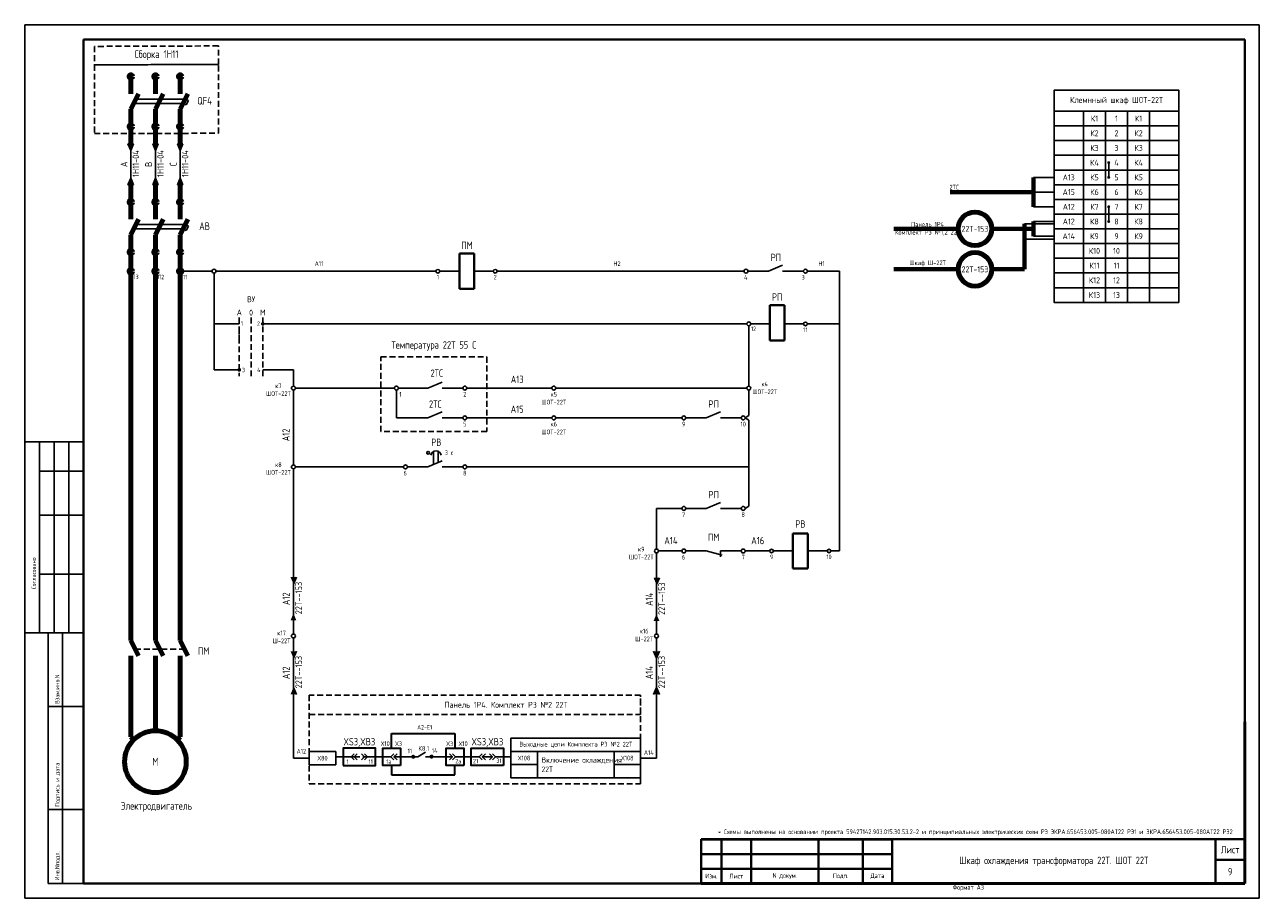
# Model space of a CAD drawing. Header units: millimetres. Extents: x 616 to 6446, y 2590 to 5711.
# Tile 37 of 50: x 4742 to 5162, y 3305 to 3602. Entities that reach past the tile are written whole.
import ezdxf
from ezdxf.enums import TextEntityAlignment as Align

# ---------------------------------------------------------------- set-up
doc = ezdxf.new("R2010")
doc.units = ezdxf.units.MM
doc.linetypes.add('JIS_02_2.0', pattern=[3, 2, -1])
doc.layers.add('основная 0.5', color=7, linetype='Continuous', lineweight=50)
doc.styles.add('SIMPLEX', font='GOST.ttf', dxfattribs={"height": 5})

msp = doc.modelspace()

# ---------------------------------------------------------------- hatches: boundary and pattern name
h = msp.add_hatch(color=256)
h.dxf.hatch_style = 1
h.paths.add_polyline_path([(4776.84, 3561.89), (4777.79, 3559.67), (4778.74, 3561.89)])
h = msp.add_hatch(color=256)
h.dxf.hatch_style = 1
h.paths.add_polyline_path([(4785.24, 3561.89), (4786.19, 3559.67), (4787.14, 3561.89)])
h = msp.add_hatch(color=256)
h.dxf.hatch_style = 1
h.paths.add_polyline_path([(4793.64, 3561.89), (4794.59, 3559.67), (4795.54, 3561.89)])
h = msp.add_hatch(color=256)
h.dxf.hatch_style = 1
h.paths.add_polyline_path([(4778.74, 3547.97), (4777.79, 3550.19), (4776.84, 3547.97)])
h = msp.add_hatch(color=256)
h.dxf.hatch_style = 1
h.paths.add_polyline_path([(4787.14, 3547.97), (4786.19, 3550.19), (4785.24, 3547.97)])
h = msp.add_hatch(color=256)
h.dxf.hatch_style = 1
h.paths.add_polyline_path([(4795.54, 3547.97), (4794.59, 3550.19), (4793.64, 3547.97)])
h = msp.add_hatch(color=256)
h.dxf.hatch_style = 1
h.paths.add_polyline_path([(4832.13, 3414.55), (4833.13, 3412.2), (4834.13, 3414.55)])
h = msp.add_hatch(color=256)
h.dxf.hatch_style = 1
h.paths.add_polyline_path([(4955.63, 3414.34), (4956.63, 3412), (4957.63, 3414.34)])
h = msp.add_hatch(color=256)
h.dxf.hatch_style = 1
h.paths.add_polyline_path([(4832.13, 3399.84), (4833.13, 3402.19), (4834.13, 3399.84)])
h = msp.add_hatch(color=256)
h.dxf.hatch_style = 1
h.paths.add_polyline_path([(4955.63, 3399.64), (4956.63, 3401.98), (4957.63, 3399.64)])
h = msp.add_hatch(color=256)
h.dxf.hatch_style = 1
h.paths.add_polyline_path([(4832.13, 3389.37), (4833.13, 3387.03), (4834.13, 3389.37)])
h = msp.add_hatch(color=256)
h.dxf.hatch_style = 1
h.paths.add_polyline_path([(4955.63, 3389.37), (4956.63, 3387.03), (4957.63, 3389.37)])
h = msp.add_hatch(color=256)
h.dxf.hatch_style = 1
h.paths.add_polyline_path([(4834.13, 3374.68), (4833.13, 3377.03), (4832.13, 3374.68)])
h = msp.add_hatch(color=256)
h.dxf.hatch_style = 1
h.paths.add_polyline_path([(4957.63, 3374.68), (4956.63, 3377.03), (4955.63, 3374.68)])
for points in [[(4874.58, 3353.47, 1), (4873.19, 3353.47, 1)], [(4880.8, 3353.53, 1), (4879.4, 3353.53, 1)]]:
    msp.add_hatch(color=256).paths.add_polyline_path(points)

# ---------------------------------------------------------------- linework, layer by layer
for p, q in [((4741.7, 3305.35), (4741.7, 3602.4)), ((4741.7, 3602.4), (5161.71, 3602.4)), ((4741.7, 3305.35), (4741.7, 3602.4)), ((5161.71, 3305.35), (5161.71, 3602.4)), ((5161.71, 3305.35), (5161.71, 3602.4)), ((4778.77, 3575.64), (4795.57, 3575.64)), ((4796.3, 3577.12), (4779.5, 3577.12)), ((4795.57, 3575.64), (4796.61, 3575.11)), ((4797.48, 3576.57), (4796.3, 3577.12)), ((4796.61, 3575.11), (4797.48, 3576.57)), ((4776.84, 3561.89), (4778.74, 3561.89)), ((4777.79, 3559.67), (4776.84, 3561.89)), ((4778.74, 3561.89), (4777.79, 3559.67)), ((4785.24, 3561.89), (4787.14, 3561.89)), ((4786.19, 3559.67), (4785.24, 3561.89)), ((4787.14, 3561.89), (4786.19, 3559.67)), ((4793.64, 3561.89), (4795.54, 3561.89)), ((4794.59, 3559.67), (4793.64, 3561.89)), ((4795.54, 3561.89), (4794.59, 3559.67)), ((4777.79, 3559.67), (4777.79, 3550.19)), ((4786.19, 3559.67), (4786.19, 3550.19)), ((4794.59, 3559.67), (4794.59, 3550.19)), ((5110.48, 3555.49), (5110.48, 3550.49)), ((4776.84, 3547.97), (4777.79, 3550.19)), ((4777.79, 3550.19), (4778.74, 3547.97)), ((4785.24, 3547.97), (4786.19, 3550.19)), ((4786.19, 3550.19), (4787.14, 3547.97)), ((4793.64, 3547.97), (4794.59, 3550.19)), ((4794.59, 3550.19), (4795.54, 3547.97)), ((5091.88, 3550.48), (5084.88, 3550.48)), ((4778.74, 3547.97), (4776.84, 3547.97)), ((4787.14, 3547.97), (4785.24, 3547.97)), ((4795.54, 3547.97), (4793.64, 3547.97)), ((5091.88, 3545.48), (5084.88, 3545.48)), ((5091.88, 3540.48), (5084.88, 3540.48)), ((5110.48, 3540.49), (5110.48, 3535.49)), ((4778.77, 3532.96), (4795.57, 3532.96)), ((4796.3, 3534.44), (4779.5, 3534.44)), ((4795.57, 3532.96), (4796.61, 3532.43)), ((4797.48, 3533.89), (4796.3, 3534.44)), ((4796.61, 3532.43), (4797.48, 3533.89)), ((5091.88, 3534.64), (5081.88, 3534.64)), ((5091.88, 3535.48), (5084.88, 3535.48)), ((5091.88, 3529.49), (5081.88, 3529.49)), ((5091.88, 3530.48), (5084.88, 3530.48)), ((4994.75, 3518.58), (4999.56, 3520.61)), ((4794.59, 3518.58), (4805.45, 3518.58)), ((4806.11, 3485.03), (4806.11, 3517.92)), ((4806.78, 3518.58), (4881.62, 3518.58)), ((4882.88, 3518.58), (4889.66, 3518.58)), ((4894.66, 3518.58), (4901.15, 3518.58)), ((4902.4, 3518.58), (4986.43, 3518.58)), ((4994.75, 3518.58), (4987.75, 3518.58)), ((4999.56, 3518.58), (5006.64, 3518.58)), ((5006.64, 3518.58), (4999.56, 3518.58)), ((5007.96, 3518.58), (5018.89, 3518.58)), ((5018.89, 3423.44), (5018.89, 3518.58)), ((4814.71, 3500.66), (4806.11, 3500.66)), ((4806.17, 3500.66), (4814.71, 3500.66)), ((4814.71, 3500.66), (4814.71, 3502.82)), ((4822.71, 3500.66), (4987.37, 3500.66)), ((4988.03, 3500), (4988.03, 3479.5)), ((4988.69, 3500.66), (4991.49, 3500.66)), ((4988.69, 3500.66), (4995.18, 3500.66)), ((4995.18, 3500.66), (4988.69, 3500.66)), ((5000.18, 3500.66), (5006.67, 3500.66)), ((5007.93, 3500.66), (5018.89, 3500.66)), ((4814.73, 3485.03), (4806.11, 3485.03)), ((4822.71, 3485.03), (4833.13, 3485.03)), ((4833.13, 3485.03), (4833.13, 3479.5)), ((4833.13, 3478.17), (4833.13, 3452.68)), ((4867.49, 3478.84), (4833.8, 3478.84)), ((4868.15, 3478.17), (4868.15, 3468.7)), ((4878.89, 3478.84), (4868.82, 3478.84)), ((4878.89, 3478.84), (4883.7, 3480.87)), ((4890.77, 3478.84), (4883.7, 3478.84)), ((4892.1, 3478.84), (4921.02, 3478.84)), ((4922.35, 3478.84), (4987.37, 3478.84)), ((4988.03, 3478.17), (4988.03, 3469.46)), ((4878.89, 3468.7), (4883.7, 3470.73)), ((4973.59, 3468.7), (4978.4, 3470.73)), ((4986.8, 3468.7), (4988.03, 3469.46)), ((4878.89, 3468.7), (4868.15, 3468.7)), ((4890.77, 3468.7), (4883.7, 3468.7)), ((4921.02, 3468.7), (4892.1, 3468.7)), ((4965.26, 3468.7), (4922.35, 3468.7)), ((4973.59, 3468.7), (4966.59, 3468.7)), ((4966.59, 3468.7), (4973.59, 3468.7)), ((4985.47, 3468.7), (4978.4, 3468.7)), ((4986.8, 3468.7), (4988.03, 3467.94)), ((4988.03, 3467.94), (4988.03, 3438.68)), ((4761.7, 3460.58), (4741.7, 3460.58)), ((4746.7, 3395.58), (4746.7, 3460.58)), ((4751.7, 3395.58), (4751.7, 3460.58)), ((4756.7, 3395.58), (4756.7, 3460.58)), ((4880.81, 3452.83), (4880.81, 3457.28)), ((4882.4, 3453.5), (4882.4, 3457.31)), ((4878.89, 3452.02), (4883.7, 3454.05)), ((4746.7, 3450.58), (4761.7, 3450.58)), ((4833.13, 3451.35), (4833.13, 3395.2)), ((4870.56, 3452.02), (4833.8, 3452.02)), ((4878.89, 3452.02), (4871.89, 3452.02)), ((4890.77, 3452.02), (4883.7, 3452.02)), ((4892.1, 3452.02), (4988.03, 3452.02)), ((4973.59, 3437.92), (4978.4, 3439.95)), ((4956.63, 3437.92), (4956.63, 3424.11)), ((4965.26, 3437.92), (4956.63, 3437.92)), ((4973.59, 3437.92), (4966.59, 3437.92)), ((4985.47, 3437.92), (4978.4, 3437.92)), ((4982.68, 3437.92), (4985.47, 3437.92)), ((4986.8, 3437.92), (4988.03, 3438.68)), ((4746.7, 3435.58), (4761.7, 3435.58)), ((4957.3, 3423.44), (4965.26, 3423.44)), ((4973.59, 3423.44), (4966.59, 3423.44)), ((4973.59, 3423.44), (4978.96, 3421.98)), ((4985.47, 3423.44), (4978.4, 3423.44)), ((4978.4, 3423.44), (4978.4, 3421.41)), ((4995.18, 3423.44), (4986.8, 3423.44)), ((5003.07, 3423.44), (4996.43, 3423.44)), ((5008.21, 3423.44), (5014.7, 3423.44)), ((5015.96, 3423.44), (5018.89, 3423.44)), ((4956.63, 3422.78), (4956.63, 3395.2)), ((4746.7, 3415.58), (4761.7, 3415.58)), ((4834.13, 3414.55), (4833.13, 3412.2)), ((4957.63, 3414.34), (4956.63, 3412)), ((4741.7, 3395.58), (4761.7, 3395.58)), ((4749.7, 3310.4), (4749.7, 3395.58)), ((4754.57, 3310.4), (4754.57, 3395.58)), ((4833.13, 3393.87), (4833.13, 3355.69)), ((4956.63, 3393.87), (4956.63, 3365.59)), ((4834.13, 3389.37), (4833.13, 3387.03)), ((4956.63, 3387.03), (4955.63, 3389.37)), ((4957.63, 3389.37), (4956.63, 3387.03)), ((4833.13, 3377.03), (4834.13, 3374.68)), ((4955.63, 3374.68), (4956.63, 3377.03)), ((4956.63, 3377.03), (4957.63, 3374.68)), ((4749.7, 3370.58), (4761.7, 3370.58)), ((4956.63, 3353.04), (4956.63, 3371.07)), ((4833.13, 3353.04), (4833.13, 3365.59)), ((4838.53, 3353.04), (4833.13, 3353.04)), ((4847.53, 3353.46), (4852.3, 3353.46)), ((4850.03, 3353.46), (4850.03, 3350.52)), ((4852.3, 3353.46), (4855.74, 3353.46)), ((4856.78, 3353.46), (4859.53, 3353.46)), ((4863.55, 3353.46), (4859.53, 3353.46)), ((4863.55, 3353.46), (4859.53, 3353.46)), ((4863.55, 3353.46), (4866.3, 3353.46)), ((4875.42, 3353.46), (4867.33, 3353.46)), ((4878, 3355.01), (4875.42, 3353.46)), ((4887.19, 3353.47), (4878, 3353.46)), ((4890.99, 3353.46), (4888.23, 3353.46)), ((4890.99, 3353.46), (4894.43, 3353.46)), ((4890.99, 3353.46), (4894.43, 3353.46)), ((4891.09, 3353.46), (4893.95, 3353.46)), ((4891.09, 3353.46), (4893.59, 3353.46)), ((4896.35, 3353.46), (4893.59, 3353.46)), ((4900.82, 3353.46), (4897.38, 3353.46)), ((4904.61, 3353.46), (4901.85, 3353.46)), ((4907.11, 3353.46), (4904.41, 3353.46)), ((4904.61, 3353.46), (4907.11, 3353.46)), ((4907.11, 3346.29), (4907.11, 3355.29)), ((4951.23, 3355.29), (4951.23, 3346.29)), ((4951.23, 3353.04), (4956.63, 3353.04)), ((4907.11, 3346.29), (4951.23, 3346.29)), ((4749.7, 3335.58), (4761.7, 3335.58)), ((4749.7, 3310.4), (4761.7, 3310.4)), ((4741.7, 3305.35), (5161.71, 3305.35))]:
    msp.add_line(p, q)
at = {"lineweight": 40}
for p, q in [((4761.7, 3597.4), (5156.8, 3597.4)), ((5156.8, 3597.4), (5156.8, 3310.4)), ((4894.66, 3524.58), (4889.66, 3524.58)), ((4889.66, 3524.58), (4889.66, 3512.58)), ((4894.66, 3512.58), (4894.66, 3524.58)), ((4894.66, 3512.58), (4889.66, 3512.58)), ((5000.18, 3507.04), (4995.18, 3507.04)), ((4995.18, 3507.04), (4995.18, 3495.04)), ((5000.18, 3495.04), (5000.18, 3507.04)), ((5000.18, 3495.04), (4995.18, 3495.04)), ((5008.07, 3429.44), (5003.07, 3429.44)), ((5003.07, 3429.44), (5003.07, 3417.44)), ((5008.07, 3417.44), (5008.07, 3429.44)), ((5008.07, 3417.44), (5003.07, 3417.44)), ((4971.8, 3325.4), (5036.8, 3325.4)), ((4971.8, 3325.39), (5036.8, 3325.39)), ((5146.8, 3325.4), (5146.8, 3310.4)), ((4971.8, 3320.4), (5036.8, 3320.4)), ((4971.8, 3320.39), (5036.8, 3320.39)), ((5146.8, 3318.4), (5156.8, 3318.4)), ((4971.8, 3315.4), (5036.8, 3315.4)), ((4971.8, 3315.39), (5036.8, 3315.39)), ((4761.7, 3310.4), (5156.8, 3310.4))]:
    msp.add_line(p, q, dxfattribs=at)
at = {"linetype": 'Continuous', "lineweight": 40}
msp.add_line((4761.7, 3597.4), (4761.7, 3310.4), dxfattribs=at)
at = {"lineweight": 80}
for p, q in [((4777.79, 3584.15), (4777.79, 3578.9)), ((4786.19, 3584.15), (4786.19, 3578.9)), ((4794.59, 3584.15), (4794.59, 3578.9)), ((4777.79, 3573.65), (4780.38, 3578.9)), ((4786.19, 3573.65), (4788.78, 3578.9)), ((4794.59, 3573.65), (4797.18, 3578.9)), ((4777.79, 3568.4), (4777.79, 3573.65)), ((4786.19, 3568.4), (4786.19, 3573.65)), ((4794.59, 3568.4), (4794.59, 3573.65)), ((4777.79, 3561.89), (4777.79, 3567.14)), ((4786.19, 3561.89), (4786.19, 3567.14)), ((4794.59, 3561.89), (4794.59, 3567.14)), ((4777.79, 3542.72), (4777.79, 3547.97)), ((4786.19, 3542.72), (4786.19, 3547.97)), ((4794.59, 3542.72), (4794.59, 3547.97)), ((4777.79, 3541.47), (4777.79, 3536.22)), ((4786.19, 3541.47), (4786.19, 3536.22)), ((4794.59, 3541.47), (4794.59, 3536.22)), ((4777.79, 3530.97), (4780.38, 3536.22)), ((4786.19, 3530.97), (4788.78, 3536.22)), ((4794.59, 3530.97), (4797.18, 3536.22)), ((4777.79, 3525.72), (4777.79, 3530.97)), ((4786.19, 3525.72), (4786.19, 3530.97)), ((4794.59, 3525.72), (4794.59, 3530.97)), ((4777.79, 3519.21), (4777.79, 3524.46)), ((4786.19, 3519.21), (4786.19, 3524.46)), ((4794.59, 3519.21), (4794.59, 3524.46))]:
    msp.add_line(p, q, dxfattribs=at)
at = {"lineweight": 70}
for p, q in [((5084.88, 3540.48), (5084.88, 3550.48)), ((5084.88, 3545.48), (5056.49, 3545.48)), ((5059.28, 3532.98), (5037.39, 3532.98)), ((5084.88, 3532.98), (5070.68, 3532.98)), ((5081.88, 3534.64), (5081.88, 3519.23)), ((5084.88, 3535.48), (5084.88, 3530.48)), ((5059.28, 3519.23), (5037.39, 3519.23)), ((5081.88, 3519.23), (5070.68, 3519.23))]:
    msp.add_line(p, q, dxfattribs=at)
at = {"color": 1, "lineweight": 80}
for p, q in [((4777.79, 3393), (4777.79, 3517.95)), ((4780.38, 3387.75), (4777.79, 3393)), ((4777.79, 3387.75), (4777.79, 3360.2)), ((4778.76, 3359.23), (4777.79, 3360.2))]:
    msp.add_line(p, q, dxfattribs=at)
at = {"color": 3, "lineweight": 80}
for p, q in [((4786.19, 3517.95), (4786.19, 3393)), ((4788.78, 3387.75), (4786.19, 3393)), ((4786.19, 3362.3), (4786.19, 3387.75))]:
    msp.add_line(p, q, dxfattribs=at)
at = {"color": 2, "lineweight": 80}
for p, q in [((4794.59, 3517.95), (4794.59, 3393)), ((4797.18, 3387.75), (4794.59, 3393)), ((4794.59, 3387.75), (4794.59, 3360.2)), ((4793.61, 3359.23), (4794.59, 3360.2))]:
    msp.add_line(p, q, dxfattribs=at)
at = {"linetype": 'JIS_02_2.0'}
for p, q in [((4814.71, 3502.82), (4814.71, 3494.02)), ((4814.71, 3499.02), (4814.71, 3482.87)), ((4818.71, 3502.82), (4818.71, 3482.87)), ((4818.71, 3502.82), (4818.71, 3496.76)), ((4822.71, 3502.82), (4822.71, 3482.87)), ((4822.71, 3502.82), (4822.71, 3496.76)), ((4779.22, 3390.1), (4796.02, 3390.1))]:
    msp.add_line(p, q, dxfattribs=at)
at = {"lineweight": 35}
for p, q in [((4866.46, 3356.4), (4866.46, 3361.4)), ((4866.46, 3361.4), (4888.08, 3361.4)), ((4888.08, 3361.4), (4888.08, 3356.4)), ((4866.46, 3350.52), (4866.46, 3347.3)), ((4888.08, 3347.3), (4888.08, 3350.52)), ((4866.46, 3347.3), (4888.08, 3347.3))]:
    msp.add_line(p, q, dxfattribs=at)
at = {"color": 32, "linetype": 'JIS_02_2.0', "true_color": 0xcd6928}
for points in [[(4807.62, 3595.18), (4765.42, 3595.03), (4765.42, 3588.74), (4807.62, 3588.89)], [(4807.62, 3588.89), (4765.42, 3588.74), (4765.42, 3565.35), (4807.62, 3565.49)], [(4862.83, 3489.46), (4898.94, 3489.46), (4898.94, 3464.03), (4862.83, 3464.03)], [(4951.23, 3374.42), (4838.53, 3374.42), (4838.53, 3344.27), (4951.23, 3344.27)], [(4951.23, 3374.42), (4838.53, 3374.42), (4838.53, 3367.86), (4951.23, 3367.86)]]:
    msp.add_lwpolyline(points, close=True, dxfattribs=at)
for points in [[(5091.88, 3572.98), (5134.38, 3572.98), (5134.38, 3580.1), (5091.88, 3580.1)], [(5101.88, 3567.98), (5091.88, 3567.98), (5091.88, 3572.98), (5101.88, 3572.98)], [(5101.88, 3567.98), (5109.38, 3567.98), (5109.38, 3572.98), (5101.88, 3572.98)], [(5109.38, 3567.98), (5116.88, 3567.98), (5116.88, 3572.98), (5109.38, 3572.98)], [(5116.88, 3567.98), (5124.38, 3567.98), (5124.38, 3572.98), (5116.88, 3572.98)], [(5134.38, 3567.98), (5124.38, 3567.98), (5124.38, 3572.98), (5134.38, 3572.98)], [(5101.88, 3562.98), (5091.88, 3562.98), (5091.88, 3567.98), (5101.88, 3567.98)], [(5101.88, 3562.98), (5109.38, 3562.98), (5109.38, 3567.98), (5101.88, 3567.98)], [(5109.38, 3562.98), (5116.88, 3562.98), (5116.88, 3567.98), (5109.38, 3567.98)], [(5116.88, 3562.98), (5124.38, 3562.98), (5124.38, 3567.98), (5116.88, 3567.98)], [(5134.38, 3562.98), (5124.38, 3562.98), (5124.38, 3567.98), (5134.38, 3567.98)], [(5101.88, 3557.98), (5091.88, 3557.98), (5091.88, 3562.98), (5101.88, 3562.98)], [(5101.88, 3557.98), (5109.38, 3557.98), (5109.38, 3562.98), (5101.88, 3562.98)], [(5109.38, 3557.98), (5116.88, 3557.98), (5116.88, 3562.98), (5109.38, 3562.98)], [(5116.88, 3557.98), (5124.38, 3557.98), (5124.38, 3562.98), (5116.88, 3562.98)], [(5134.38, 3557.98), (5124.38, 3557.98), (5124.38, 3562.98), (5134.38, 3562.98)], [(5101.88, 3552.98), (5091.88, 3552.98), (5091.88, 3557.98), (5101.88, 3557.98)], [(5101.88, 3552.98), (5109.38, 3552.98), (5109.38, 3557.98), (5101.88, 3557.98)], [(5109.38, 3552.98), (5116.88, 3552.98), (5116.88, 3557.98), (5109.38, 3557.98)], [(5116.88, 3552.98), (5124.38, 3552.98), (5124.38, 3557.98), (5116.88, 3557.98)], [(5134.38, 3552.98), (5124.38, 3552.98), (5124.38, 3557.98), (5134.38, 3557.98)], [(5101.88, 3547.98), (5091.88, 3547.98), (5091.88, 3552.98), (5101.88, 3552.98)], [(5101.88, 3547.98), (5109.38, 3547.98), (5109.38, 3552.98), (5101.88, 3552.98)], [(5109.38, 3547.98), (5116.88, 3547.98), (5116.88, 3552.98), (5109.38, 3552.98)], [(5116.88, 3547.98), (5124.38, 3547.98), (5124.38, 3552.98), (5116.88, 3552.98)], [(5134.38, 3547.98), (5124.38, 3547.98), (5124.38, 3552.98), (5134.38, 3552.98)], [(5101.88, 3542.98), (5091.88, 3542.98), (5091.88, 3547.98), (5101.88, 3547.98)], [(5101.88, 3542.98), (5091.88, 3542.98), (5091.88, 3547.98), (5101.88, 3547.98)], [(5101.88, 3542.98), (5109.38, 3542.98), (5109.38, 3547.98), (5101.88, 3547.98)], [(5101.88, 3542.98), (5109.38, 3542.98), (5109.38, 3547.98), (5101.88, 3547.98)], [(5109.38, 3542.98), (5116.88, 3542.98), (5116.88, 3547.98), (5109.38, 3547.98)], [(5116.88, 3542.98), (5124.38, 3542.98), (5124.38, 3547.98), (5116.88, 3547.98)], [(5134.38, 3542.98), (5124.38, 3542.98), (5124.38, 3547.98), (5134.38, 3547.98)], [(5101.88, 3537.98), (5091.88, 3537.98), (5091.88, 3542.98), (5101.88, 3542.98)], [(5101.88, 3537.98), (5109.38, 3537.98), (5109.38, 3542.98), (5101.88, 3542.98)], [(5109.38, 3537.98), (5116.88, 3537.98), (5116.88, 3542.98), (5109.38, 3542.98)], [(5116.88, 3537.98), (5124.38, 3537.98), (5124.38, 3542.98), (5116.88, 3542.98)], [(5134.38, 3537.98), (5124.38, 3537.98), (5124.38, 3542.98), (5134.38, 3542.98)], [(5101.88, 3532.98), (5091.88, 3532.98), (5091.88, 3537.98), (5101.88, 3537.98)], [(5101.88, 3532.98), (5109.38, 3532.98), (5109.38, 3537.98), (5101.88, 3537.98)], [(5109.38, 3532.98), (5116.88, 3532.98), (5116.88, 3537.98), (5109.38, 3537.98)], [(5116.88, 3532.98), (5124.38, 3532.98), (5124.38, 3537.98), (5116.88, 3537.98)], [(5134.38, 3532.98), (5124.38, 3532.98), (5124.38, 3537.98), (5134.38, 3537.98)], [(5101.88, 3527.98), (5091.88, 3527.98), (5091.88, 3532.98), (5101.88, 3532.98)], [(5101.88, 3527.98), (5109.38, 3527.98), (5109.38, 3532.98), (5101.88, 3532.98)], [(5109.38, 3527.98), (5116.88, 3527.98), (5116.88, 3532.98), (5109.38, 3532.98)], [(5116.88, 3527.98), (5124.38, 3527.98), (5124.38, 3532.98), (5116.88, 3532.98)], [(5134.38, 3527.98), (5124.38, 3527.98), (5124.38, 3532.98), (5134.38, 3532.98)], [(5101.88, 3522.98), (5091.88, 3522.98), (5091.88, 3527.98), (5101.88, 3527.98)], [(5101.88, 3522.98), (5091.88, 3522.98), (5091.88, 3527.98), (5101.88, 3527.98)], [(5101.88, 3522.98), (5109.38, 3522.98), (5109.38, 3527.98), (5101.88, 3527.98)], [(5101.88, 3522.98), (5109.38, 3522.98), (5109.38, 3527.98), (5101.88, 3527.98)], [(5109.38, 3522.98), (5116.88, 3522.98), (5116.88, 3527.98), (5109.38, 3527.98)], [(5116.88, 3522.98), (5124.38, 3522.98), (5124.38, 3527.98), (5116.88, 3527.98)], [(5134.38, 3522.98), (5124.38, 3522.98), (5124.38, 3527.98), (5134.38, 3527.98)], [(5101.88, 3517.98), (5091.88, 3517.98), (5091.88, 3522.98), (5101.88, 3522.98)], [(5101.88, 3517.98), (5091.88, 3517.98), (5091.88, 3522.98), (5101.88, 3522.98)], [(5101.88, 3517.98), (5109.38, 3517.98), (5109.38, 3522.98), (5101.88, 3522.98)], [(5101.88, 3517.98), (5109.38, 3517.98), (5109.38, 3522.98), (5101.88, 3522.98)], [(5109.38, 3517.98), (5116.88, 3517.98), (5116.88, 3522.98), (5109.38, 3522.98)], [(5116.88, 3517.98), (5124.38, 3517.98), (5124.38, 3522.98), (5116.88, 3522.98)], [(5134.38, 3517.98), (5124.38, 3517.98), (5124.38, 3522.98), (5134.38, 3522.98)], [(5101.88, 3512.98), (5091.88, 3512.98), (5091.88, 3517.98), (5101.88, 3517.98)], [(5101.88, 3512.98), (5109.38, 3512.98), (5109.38, 3517.98), (5101.88, 3517.98)], [(5109.38, 3512.98), (5116.88, 3512.98), (5116.88, 3517.98), (5109.38, 3517.98)], [(5116.88, 3512.98), (5124.38, 3512.98), (5124.38, 3517.98), (5116.88, 3517.98)], [(5116.88, 3512.98), (5124.38, 3512.98), (5124.38, 3517.98), (5116.88, 3517.98)], [(5116.88, 3512.98), (5124.38, 3512.98), (5124.38, 3517.98), (5116.88, 3517.98)], [(5134.38, 3512.98), (5124.38, 3512.98), (5124.38, 3517.98), (5134.38, 3517.98)], [(5134.38, 3512.98), (5124.38, 3512.98), (5124.38, 3517.98), (5134.38, 3517.98)], [(5134.38, 3512.98), (5124.38, 3512.98), (5124.38, 3517.98), (5134.38, 3517.98)], [(5101.88, 3507.98), (5091.88, 3507.98), (5091.88, 3512.98), (5101.88, 3512.98)], [(5101.88, 3507.98), (5109.38, 3507.98), (5109.38, 3512.98), (5101.88, 3512.98)], [(5109.38, 3507.98), (5116.88, 3507.98), (5116.88, 3512.98), (5109.38, 3512.98)], [(5116.88, 3507.98), (5124.38, 3507.98), (5124.38, 3512.98), (5116.88, 3512.98)], [(5134.38, 3507.98), (5124.38, 3507.98), (5124.38, 3512.98), (5134.38, 3512.98)], [(4907.11, 3355.29), (4951.23, 3355.29), (4951.23, 3359.79), (4907.11, 3359.79)], [(4838.53, 3350.74), (4847.53, 3350.74), (4847.53, 3355.24), (4838.53, 3355.24)], [(4907.11, 3350.79), (4916.11, 3350.79), (4916.11, 3355.29), (4907.11, 3355.29)], [(4916.11, 3346.29), (4942.23, 3346.29), (4942.23, 3355.29), (4916.11, 3355.29)], [(4942.23, 3350.79), (4951.23, 3350.79), (4951.23, 3355.29), (4942.23, 3355.29)]]:
    msp.add_lwpolyline(points, close=True)
for points, const_width in [([(5110.48, 3555.77, 1), (5110.48, 3555.22, 1)], 0.45), ([(5110.48, 3550.77, 1), (5110.48, 3550.22, 1)], 0.45), ([(5110.48, 3540.77, 1), (5110.48, 3540.22, 1)], 0.45), ([(5110.48, 3535.77, 1), (5110.48, 3535.22, 1)], 0.45), ([(4822.34, 3500.66, 1), (4823.09, 3500.66, 1)], 0.5), ([(4814.34, 3485.03, -1), (4815.09, 3485.03, -1)], 0.5)]:
    msp.add_lwpolyline(points, format="xyb", close=True, dxfattribs=dict(const_width=const_width))
at = {"lineweight": 35}
for points in [[(4850.03, 3350.52), (4861.05, 3350.52), (4861.05, 3356.4), (4850.03, 3356.4)], [(4869.56, 3350.52), (4863.55, 3350.52), (4863.55, 3356.4), (4869.56, 3356.4)], [(4891.09, 3350.52), (4885.08, 3350.52), (4885.08, 3356.4), (4891.09, 3356.4)], [(4904.61, 3350.52), (4893.59, 3350.52), (4893.59, 3356.4), (4904.61, 3356.4)]]:
    msp.add_lwpolyline(points, close=True, dxfattribs=at)
for points in [[(4853.82, 3354.49), (4852.79, 3353.46), (4853.82, 3352.43)], [(4854.85, 3354.49), (4853.82, 3353.46), (4854.85, 3352.43)], [(4856.23, 3354.49), (4857.26, 3353.46), (4856.23, 3352.43)], [(4857.26, 3354.49), (4858.29, 3353.46), (4857.26, 3352.43)], [(4867.33, 3354.49), (4866.3, 3353.46), (4867.33, 3352.43)], [(4868.37, 3354.49), (4867.33, 3353.46), (4868.37, 3352.43)], [(4886.17, 3354.49), (4887.2, 3353.46), (4886.17, 3352.43)], [(4887.2, 3354.49), (4888.23, 3353.46), (4887.2, 3352.43)], [(4897.38, 3354.49), (4896.35, 3353.46), (4897.38, 3352.43)], [(4898.41, 3354.49), (4897.38, 3353.46), (4898.41, 3352.43)], [(4899.79, 3354.49), (4900.82, 3353.46), (4899.79, 3352.43)], [(4900.82, 3354.49), (4901.85, 3353.46), (4900.82, 3352.43)]]:
    msp.add_lwpolyline(points)
at = {"lineweight": 80}
for centre, radius in [((4777.79, 3584.78), 0.629), ((4786.19, 3584.78), 0.629), ((4794.59, 3584.78), 0.629), ((4777.79, 3567.77), 0.629), ((4786.19, 3567.77), 0.629), ((4794.59, 3567.77), 0.629), ((4777.79, 3542.09), 0.629), ((4786.19, 3542.09), 0.629), ((4794.59, 3542.09), 0.629), ((5064.98, 3532.98), 5.7), ((4777.79, 3525.09), 0.629), ((4786.19, 3525.09), 0.629), ((4794.59, 3525.09), 0.629), ((5064.98, 3519.23), 5.7), ((4777.79, 3518.58), 0.629), ((4786.19, 3518.58), 0.629), ((4794.59, 3518.58), 0.629), ((4786.19, 3351.8), 10.5)]:
    msp.add_circle(centre, radius, dxfattribs=at)
for centre, radius in [((4806.11, 3518.58), 0.663), ((4882.25, 3518.58), 0.629), ((4901.77, 3518.58), 0.629), ((4987.09, 3518.58), 0.663), ((5007.3, 3518.58), 0.663), ((4988.03, 3500.66), 0.663), ((5007.3, 3500.66), 0.629), ((4833.13, 3478.84), 0.663), ((4868.15, 3478.84), 0.663), ((4891.44, 3478.84), 0.663), ((4921.69, 3478.84), 0.663), ((4988.03, 3478.84), 0.663), ((4891.44, 3468.7), 0.663), ((4921.69, 3468.7), 0.663), ((4965.93, 3468.7), 0.663), ((4986.14, 3468.7), 0.663), ((4878.96, 3456.85), 0.454), ((4833.13, 3452.02), 0.663), ((4871.23, 3452.02), 0.663), ((4891.44, 3452.02), 0.663), ((4965.93, 3437.92), 0.663), ((4986.14, 3437.92), 0.663), ((4956.63, 3423.44), 0.663), ((4965.93, 3423.44), 0.663), ((4986.14, 3423.44), 0.663), ((4995.8, 3423.44), 0.629), ((5015.33, 3423.44), 0.629), ((4833.13, 3394.54), 0.663), ((4956.63, 3394.54), 0.663)]:
    msp.add_circle(centre, radius)
msp.add_arc((4881.63, 3455.63), 1.84, 13.3704, 166.6296)
at = {"layer": 'основная 0.5', "color": 0}
for p, q in [((5156.8, 3310.4), (5156.8, 3365.4)), ((4971.8, 3310.4), (5156.8, 3310.4))]:
    msp.add_line(p, q, dxfattribs=at)
at = {"layer": 'основная 0.5', "lineweight": 40}
for p, q in [((4971.8, 3325.4), (4971.8, 3310.4)), ((4971.8, 3310.4), (4971.8, 3325.39)), ((4978.8, 3310.4), (4978.8, 3325.4)), ((4988.8, 3310.4), (4988.8, 3325.4)), ((4988.8, 3310.4), (4988.8, 3325.39)), ((5011.8, 3310.4), (5011.8, 3325.4)), ((5011.8, 3310.4), (5011.8, 3325.39)), ((5026.8, 3310.4), (5026.8, 3325.4)), ((5026.8, 3310.4), (5026.8, 3325.39)), ((5036.8, 3310.4), (5036.8, 3325.4)), ((5036.8, 3325.4), (5156.8, 3325.4))]:
    msp.add_line(p, q, dxfattribs=at)

# ---------------------------------------------------------------- texts
at = {"color": 4, "style": 'SIMPLEX'}
for s, height, p in [('1Н11-04', 2.183, (4780.57, 3555.14)), ('1Н11-04', 2.183, (4788.97, 3555.14)), ('1Н11-04', 2.183, (4797.37, 3555.14)), ('22T--153', 2.304, (4836.07, 3407.43)), ('22T--153', 2.304, (4959.57, 3407.22)), ('22T--153', 2.304, (4836.07, 3382.25)), ('22T--153', 2.304, (4959.57, 3382.25))]:
    msp.add_text(s, height=height, rotation=90, dxfattribs=at).set_placement(p, align=Align.CENTER)
at = {"linetype": 'Continuous', "style": 'SIMPLEX'}
for s, p in [('Согласовано', (4745.53, 3410.46)), ('Взам.инв.N', (4753.53, 3371.46)), ('Подпись и дата', (4753.53, 3336.46)), ('Инв.Nподл.', (4753.53, 3311.46))]:
    msp.add_text(s, height=1.5, rotation=90, dxfattribs=at).set_placement(p)
at = {"lineweight": 50, "style": 'SIMPLEX'}
msp.add_text('A2-E1', height=1.5, dxfattribs=at).set_placement((4877.77, 3362.74), align=Align.CENTER)
at = {"style": 'SIMPLEX'}
for s, p in [('1', (4851.19, 3351.08)), ('11', (4858.69, 3351.08)), ('1а', (4864.7, 3351.08)), ('2а', (4888.19, 3351.21)), ('21', (4894.23, 3351.25)), ('31', (4902.16, 3351.38))]:
    msp.add_text(s, height=1.5, dxfattribs=at).set_placement(p)
at = {"lineweight": 50, "attachment_point": 5, "style": 'SIMPLEX'}
for s, insert, char_height, width in [('Сборка 1Н11', (4786.52, 3592.03), 2.625, 42.2076), ('QF4', (4802.89, 3576.54), 2.625, 4.7381), ('АВ', (4802.89, 3533.86), 2.625, 4.7381), ('ПМ', (4892.16, 3527.37), 2.5, 10.2183), ('РП', (4997.25, 3523.26), 2.5, 5), ('РП', (4997.68, 3509.82), 2.5, 10.2183), ('Температура 22Т 55 С', (4880.89, 3493.17), 2.5, 36.1115), ('2ТС', (4881.9, 3483.92), 2.5, 5), ('А13', (4909.25, 3481.8), 2.5, 5), ('2ТС', (4881.39, 3473.38), 2.5, 5), ('РП', (4976.09, 3473.38), 2.5, 5), ('А15', (4909.25, 3471.66), 2.5, 6.8427), ('РВ', (4881.71, 3460.42), 2.5, 5), ('РП', (4976.09, 3442.6), 2.5, 5), ('РВ', (5005.57, 3432.63), 2.5, 10.2183), ('А14', (4961.54, 3426.99), 2.5, 5), ('ПМ', (4976.09, 3428.12), 2.5, 5), ('А16', (4991.07, 3426.99), 2.5, 5), ('ПМ', (4802.61, 3389.44), 2.5, 10), ('XS3,XB3', (4855.54, 3358.29), 2.5, 12.5578), ('XS3,XB3', (4899.1, 3358.29), 2.5, 12.5578), ('М', (4786.19, 3351.8), 2.62, 14.5201), ('Электродвигатель', (4786.53, 3336.42), 2.625, 26.3938)]:
    msp.add_mtext(s, dxfattribs=dict(at, insert=insert, char_height=char_height, width=width))
at = {"style": 'SIMPLEX'}
for s, insert, char_height, width, attachment_point in [('Клемнный шкаф ШОТ-22Т', (5113.13, 3576.54), 2, 42.5, 5), ('К1', (5105.63, 3570.48), 2, 42.5, 5), ('1', (5113.13, 3570.48), 2, 42.5, 5), ('К1', (5120.63, 3570.48), 2, 42.5, 5), ('К2', (5105.63, 3565.48), 2, 42.5, 5), ('2', (5113.13, 3565.48), 2, 42.5, 5), ('К2', (5120.63, 3565.48), 2, 42.5, 5), ('К3', (5105.63, 3560.48), 2, 42.5, 5), ('3', (5113.13, 3560.48), 2, 42.5, 5), ('К3', (5120.63, 3560.48), 2, 42.5, 5), ('К4', (5105.63, 3555.48), 2, 42.5, 5), ('4', (5113.13, 3555.48), 2, 42.5, 5), ('К4', (5120.63, 3555.48), 2, 42.5, 5), ('А13', (5096.88, 3550.48), 2, 42.5, 5), ('К5', (5105.63, 3550.48), 2, 42.5, 5), ('5', (5113.13, 3550.48), 2, 42.5, 5), ('К5', (5120.63, 3550.48), 2, 42.5, 5), ('2ТС', (5057.92, 3547.16), 1.6, 3.9858, 5), ('А15', (5096.88, 3545.48), 2, 42.5, 5), ('К6', (5105.63, 3545.48), 2, 42.5, 5), ('6', (5113.13, 3545.48), 2, 42.5, 5), ('К6', (5120.63, 3545.48), 2, 42.5, 5), ('А12', (5096.88, 3540.48), 2, 42.5, 5), ('К7', (5105.63, 3540.48), 2, 42.5, 5), ('7', (5113.13, 3540.48), 2, 42.5, 5), ('К7', (5120.63, 3540.48), 2, 42.5, 5), ('А12', (5096.88, 3535.48), 2, 42.5, 5), ('К8', (5105.63, 3535.48), 2, 42.5, 5), ('8', (5113.13, 3535.48), 2, 42.5, 5), ('К8', (5120.63, 3535.48), 2, 42.5, 5), ('\\pt17.6;Панель 1Р4\\PКомплект РЗ №1,2 22Т', (5048.86, 3532.98), 1.6, 23.2799, 5), ('22Т-153', (5064.98, 3532.98), 2, 9.9109, 5), ('А14', (5096.88, 3530.48), 2, 42.5, 5), ('К9', (5105.63, 3530.48), 2, 42.5, 5), ('9', (5113.13, 3530.48), 2, 42.5, 5), ('К9', (5120.63, 3530.48), 2, 42.5, 5), ('К10', (5105.63, 3525.48), 2, 42.5, 5), ('10', (5113.13, 3525.48), 2, 42.5, 5), ('А11', (4841.84, 3521.18), 1.6, 3.9858, 5), ('Н2', (4943.2, 3521.18), 1.6, 3.9858, 5), ('Н1', (5012.8, 3521.18), 1.6, 3.9858, 5), ('\\pt17.6;Шкаф Ш-22Т', (5048.86, 3521.22), 1.6, 23.2799, 5), ('22Т-153', (5064.98, 3519.23), 2, 9.9109, 5), ('К11', (5105.63, 3520.48), 2, 42.5, 5), ('11', (5113.13, 3520.48), 2, 42.5, 5), ('1', (4882.25, 3516.58), 1.52, 2.1764, 5), ('2', (4901.77, 3516.58), 1.52, 2.1764, 5), ('К12', (5105.63, 3515.48), 2, 42.5, 5), ('12', (5113.13, 3515.48), 2, 42.5, 5), ('К13', (5105.63, 3510.48), 2, 42.5, 5), ('13', (5113.13, 3510.48), 2, 42.5, 5), ('ВУ', (4818.71, 3509.05), 2, 5.202, 5), ('А', (4814.71, 3504.53), 2, 2.6019, 5), ('0', (4818.71, 3504.49), 2, 2.959, 5), ('М', (4822.71, 3504.53), 2, 2.959, 5), ('1', (4815.96, 3500.81), 1.5, 1.0281, 6), ('2', (4821.74, 3500.79), 1.5, 0.8612, 6), ('12', (4989.66, 3499.03), 1.516, 2.1764, 5), ('11', (5007.3, 3498.66), 1.516, 2.1764, 5), ('3', (4816.68, 3484.98), 1.5, 1.0281, 6), ('4', (4821.88, 3485.03), 1.5, 0.8612, 6), ('к7\\PШОТ-22Т', (4828.02, 3478.31), 1.6, 3.9858, 5), ('к4\\PШОТ-22Т', (4993.46, 3478.93), 1.6, 2.2967, 5), ('к8\\PШОТ-22Т', (4828.02, 3451.49), 1.6, 3.9858, 5), ('6', (4965.84, 3421.33), 1.6, 2.2967, 5), ('7', (4986.14, 3421.35), 1.6, 2.2967, 5), ('9', (4995.8, 3421.44), 1.52, 2.1764, 5), ('10', (5015.33, 3421.44), 1.516, 2.1764, 5), ('Панель 1Р4. Комплект РЗ №2 22Т', (4905.44, 3371.14), 2, 58.811, 5), ('{\\C256;A14}', (4954.02, 3354.87), 1.6, 8.118, 5)]:
    msp.add_mtext(s, dxfattribs=dict(at, insert=insert, char_height=char_height, width=width, attachment_point=attachment_point))
at = {"lineweight": 50, "attachment_point": 5, "rotation": 90, "style": 'SIMPLEX'}
for s, insert, char_height, width in [('A', (4775.47, 3554.93), 2.37, 9.4763), ('В', (4783.87, 3554.93), 2.37, 9.4763), ('C', (4792.27, 3554.93), 2.37, 9.4763), ('А12', (4830.61, 3462.92), 2.5, 5), ('А12', (4830.68, 3407.2), 2.5, 10), ('А14', (4954.18, 3407), 2.5, 10), ('А12', (4830.68, 3382.03), 2.5, 10), ('А14', (4954.18, 3382.03), 2.5, 10)]:
    msp.add_mtext(s, dxfattribs=dict(at, insert=insert, char_height=char_height, width=width))
at = {"color": 7, "attachment_point": 5, "style": 'SIMPLEX'}
for s, insert, char_height, width in [('Л3', (4779.27, 3516.63), 1.516, 1.9939), ('Л2', (4787.97, 3516.61), 1.516, 1.9939), ('Л1', (4796, 3516.55), 1.516, 1.9939), ('4', (4987, 3516.47), 1.6, 2.2967), ('3', (5006.52, 3516.49), 1.6, 2.2967), ('1', (4869.53, 3476.72), 1.6, 2.2967), ('2', (4891.44, 3476.74), 1.6, 2.2967), ('к5\\PШОТ-22Т', (4921.69, 3475.4), 1.6, 9.448), ('5', (4891.44, 3466.6), 1.6, 2.2967), ('к6\\PШОТ-22Т', (4921.69, 3465.26), 1.6, 9.448), ('9', (4965.84, 3466.59), 1.6, 2.2967), ('10', (4986.14, 3466.6), 1.6, 2.2967), ('3 с', (4886.02, 3456.85), 1.6, 2.2967), ('6', (4871.14, 3449.91), 1.6, 2.2967), ('8', (4891.44, 3449.92), 1.6, 2.2967), ('7', (4965.84, 3435.81), 1.6, 2.2967), ('8', (4986.14, 3435.83), 1.6, 2.2967), ('к9\\PШОТ-22Т', (4951.46, 3422.75), 1.6, 3.9858), ('к17\\PШ-22Т', (4829.08, 3394.23), 1.6, 3.9858), ('к16\\PШ-22Т', (4952.43, 3394.88), 1.6, 3.9858), ('{\\C256;A12}', (4835.84, 3355.36), 1.6, 8.4165), ('Х10', (4864.37, 3357.94), 1.6, 5.1651), ('Х3', (4868.89, 3357.91), 1.6, 3.5036), ('11', (4872.73, 3355.45), 1.6, 5.1651), ('К8.1', (4877.46, 3356.33), 1.6, 5.1651), ('14', (4881.19, 3355.54), 1.6, 5.1651), ('Х3', (4886.31, 3357.91), 1.6, 3.5036), ('Х10', (4890.89, 3357.89), 1.6, 5.1651), ('Выходные цепи Комплекта РЗ №2 22Т', (4929.17, 3357.54), 1.6, 44.1252), ('Х80', (4843.03, 3352.99), 1.6, 9), ('Х108', (4911.61, 3353.04), 1.6, 9), ('Х108', (4946.73, 3353.04), 1.6, 9)]:
    msp.add_mtext(s, dxfattribs=dict(at, insert=insert, char_height=char_height, width=width))
at = {"color": 2, "true_color": 0xf1eb1f, "insert": (4917.54, 3350.79), "char_height": 1.9, "width": 24.6929, "attachment_point": 4, "style": 'SIMPLEX'}
msp.add_mtext('{\\C256;Включение охлаждения 22Т}', dxfattribs=at)
at = {"lineweight": 35, "attachment_point": 5, "line_spacing_factor": 0.8, "style": 'SIMPLEX'}
for s, insert, char_height, width in [('\\pi-4.8,l6.4,t6.4;*^IСхемы выполнены на основании проекта 59427142.903.015.Э0.53.2-2 и принципиальных электрических схем РЭ ЭКРА.656453.005-080AТ22 РЭ1 и ЭКРА.656453.005-080AТ22 РЭ2', (5064.3, 3327.76), 1.6, 185), ('Лист', (5151.8, 3321.9), 2.5, 10), ('Изм.', (4975.3, 3312.9), 1.6, 7), ('Лист', (4983.8, 3312.9), 1.6, 10), ('N докум.', (5000.3, 3312.9), 1.6, 23), ('N докум.', (5000.3, 3312.89), 1.6, 23), ('Подп.', (5019.3, 3312.9), 1.6, 15), ('Подп.', (5019.3, 3312.89), 1.6, 15), ('Дата', (5031.8, 3312.9), 1.6, 10), ('Дата', (5031.8, 3312.89), 1.6, 10), ('9', (5151.8, 3314.4), 2.5, 10)]:
    msp.add_mtext(s, dxfattribs=dict(at, insert=insert, char_height=char_height, width=width))
at = {"insert": (5091.8, 3317.9), "char_height": 2.5, "width": 110, "attachment_point": 5, "line_spacing_factor": 0.8, "style": 'SIMPLEX'}
msp.add_mtext('Шкаф охлаждения трансформатора 22Т. ШОТ 22Т', dxfattribs=at)
at = {"lineweight": 30, "insert": (5057.39, 3309.87), "char_height": 1.6, "attachment_point": 1, "style": 'SIMPLEX'}
msp.add_mtext_dynamic_manual_height_columns('Формат А3', width=45.8537, gutter_width=12.5, heights=[0], dxfattribs=at)

doc.saveas('drawing.dxf')
